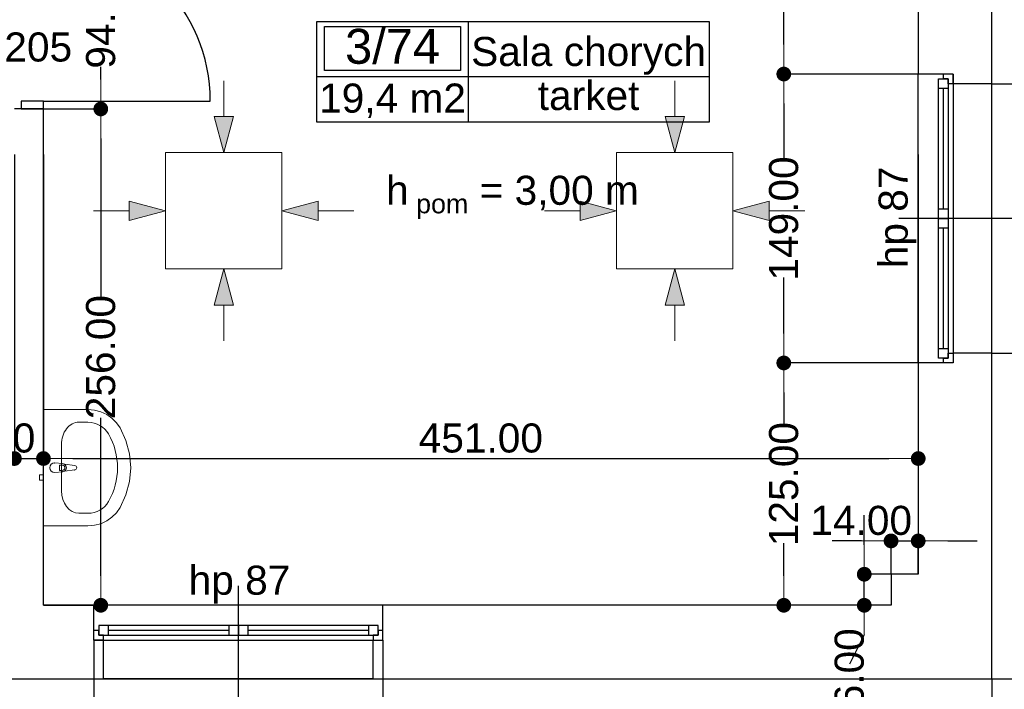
# Model space of a CAD drawing. Header units: millimetres. Extents: x -175445 to -20415, y -559200 to 231527.
# Tile 202 of 256: x -85513 to -80437, y -112920 to -109466. Entities that reach past the tile are written whole.
import ezdxf
from ezdxf.enums import TextEntityAlignment as Align

# ---------------------------------------------------------------- set-up
doc = ezdxf.new("R2010")
doc.units = ezdxf.units.MM
doc.header["$MEASUREMENT"] = 0
for name, color, linetype in [('Drzwi', 7, 'Continuous'), ('Linia', 7, 'Continuous'), ('Obiekt', 7, 'Continuous'), ('Okno', 7, 'Continuous'), ('Strefa', 7, 'Continuous'), ('Strop', 7, 'Continuous'), ('Słup', 7, 'Continuous'), ('Tekst', 7, 'Continuous'), ('Wymiary', 63, 'Continuous'), ('Ściana', 7, 'Continuous')]:
    doc.layers.add(name, color=color, linetype=linetype)
doc.styles.add('Arial', font='txt')
doc.styles.add('Times new roman', font='txt')
doc.dimstyles.new('GENERATED_STYLE__1', dxfattribs={"dimtxt": 150, "dimasz": 152, "dimexe": 0.18, "dimexo": 0, "dimgap": 0.09, "dimtad": 1, "dimtih": 1, "dimtoh": 1, "dimlfac": 0.1, "dimzin": 0, "dimdsep": 46, "dimtxsty": 'Arial', "dimblk": 'ARROWHEAD_11', "dimblk1": 'ARROWHEAD_11', "dimblk2": 'ARROWHEAD_11', "dimcen": 0.09, "dimclrd": 114, "dimclre": 114, "dimclrt": 114, "dimazin": 0, "dimtfac": 1, "dimtdec": 4, "dimtmove": 0, "dimatfit": 3, "dimfxl": 1, "dimtolj": 1, "dimtzin": 0, "dimarcsym": 0})
doc.dimstyles.new('GENERATED_STYLE__3', dxfattribs={"dimtxt": 150, "dimasz": 152, "dimexe": 0.18, "dimexo": 0, "dimgap": 0.09, "dimtad": 1, "dimlfac": 0.1, "dimzin": 0, "dimdsep": 46, "dimtxsty": 'Arial', "dimblk": 'ARROWHEAD_11', "dimblk1": 'ARROWHEAD_11', "dimblk2": 'ARROWHEAD_11', "dimcen": 0.09, "dimclrd": 114, "dimclre": 114, "dimclrt": 114, "dimazin": 0, "dimtfac": 1, "dimtdec": 4, "dimtmove": 2, "dimatfit": 3, "dimfxl": 1, "dimtolj": 1, "dimtzin": 0, "dimarcsym": 0})

# ---------------------------------------------------------------- blocks, each defined once
blk = doc.blocks.new('Sala chorych_3_74_76', base_point=(-77508.7, 19157.3))
at = {"layer": 'Strefa'}
for p, q in [((-78287.8, 19440.2), (-76266, 19440.2)), ((-78287.8, 18921.6), (-78287.8, 19440.2)), ((-78248.8, 19414.3), (-77547.7, 19414.3)), ((-78248.8, 19188), (-78248.8, 19414.3)), ((-77547.7, 19414.3), (-77547.7, 19188)), ((-77508.7, 19440.2), (-77508.7, 18921.6)), ((-76266, 19440.2), (-76266, 18921.6)), ((-78287.8, 19157.3), (-76266, 19157.3)), ((-77547.7, 19188), (-78248.8, 19188)), ((-76266, 18921.6), (-78287.8, 18921.6))]:
    blk.add_line(p, q, dxfattribs=at)
at = {"layer": 'Strefa', "style": 'Arial'}
for tag, height, p in [('ROOM_NUMBER', 180, (-77898.2, 19312.3)), ('ROOM_NAME', 150, (-76887.4, 19285.7)), ('floor_f', 150, (-76887.4, 19058.7)), ('ROOM_CALC_AREA', 150, (-77898.2, 19045.3))]:
    blk.add_attdef(tag, text='', height=height, dxfattribs=at).set_placement(p, align=Align.MIDDLE_CENTER)
blk = doc.blocks.new('ARROWHEAD_11')
at = {"color": 0, "linetype": 'Continuous', "lineweight": 0}
blk.add_line((0, 0), (-1, 0), dxfattribs=at)
at = {"color": 0, "linetype": 'Continuous', "lineweight": 0, "const_width": 0.25, "flags": 128}
blk.add_lwpolyline([(-0.125, 0, 1), (0.125, 0, 1)], format="xyb", close=True, dxfattribs=at)
blk = doc.blocks.new('*D3293')
at = {"layer": 'Defpoints', "color": 0}
for p in [(-85390.7, -109926.6), (-85095.1, -109926.6), (-85390.7, -112486.6)]:
    blk.add_point(p, dxfattribs=at)
at = {"layer": 'Wymiary', "color": 114, "lineweight": -2}
for p, q in [((-85390.7, -109926.6), (-85094.9, -109926.6)), ((-85095.1, -110078.6), (-85095.1, -110894.1)), ((-85095.1, -112334.6), (-85095.1, -111519.1)), ((-85390.7, -112486.6), (-85094.9, -112486.6))]:
    blk.add_line(p, q, dxfattribs=at)
at = {"layer": 'Wymiary', "color": 114, "lineweight": -2, "xscale": 152, "yscale": 152, "zscale": 152}
for p, rotation in [((-85095.1, -109926.6), 90), ((-85095.1, -112486.6), 270)]:
    blk.add_blockref('ARROWHEAD_11', p, dxfattribs=dict(at, rotation=rotation))
at = {"layer": 'Wymiary', "color": 114, "lineweight": 13, "insert": (-85095.1, -111206.6), "char_height": 150, "attachment_point": 5, "rotation": 90, "style": 'Arial'}
blk.add_mtext('\\A1;256.00', dxfattribs=at)
blk = doc.blocks.new('*D3294')
at = {"layer": 'Defpoints', "color": 0}
for p in [(-85390.7, -108986.6), (-85095.1, -108986.6), (-85390.7, -109926.6)]:
    blk.add_point(p, dxfattribs=at)
at = {"layer": 'Wymiary', "color": 114, "lineweight": -2}
for p, q in [((-85390.7, -108986.6), (-85094.9, -108986.6)), ((-85095.1, -109138.6), (-85095.1, -109203.7)), ((-85095.1, -109774.6), (-85095.1, -109709.5)), ((-85390.7, -109926.6), (-85094.9, -109926.6))]:
    blk.add_line(p, q, dxfattribs=at)
at = {"layer": 'Wymiary', "color": 114, "lineweight": -2, "xscale": 152, "yscale": 152, "zscale": 152}
for p, rotation in [((-85095.1, -108986.6), 90), ((-85095.1, -109926.6), 270)]:
    blk.add_blockref('ARROWHEAD_11', p, dxfattribs=dict(at, rotation=rotation))
at = {"layer": 'Wymiary', "color": 114, "lineweight": 13, "insert": (-85095.1, -109456.6), "char_height": 150, "attachment_point": 5, "rotation": 90, "style": 'Arial'}
blk.add_mtext('\\A1;94.00', dxfattribs=at)
blk = doc.blocks.new('*D3296')
at = {"layer": 'Defpoints', "color": 0}
for p in [(-81158.9, -112326.6), (-81020.7, -112326.6), (-81020.7, -112486.6)]:
    blk.add_point(p, dxfattribs=at)
at = {"layer": 'Wymiary', "color": 114, "lineweight": -2}
for p, q in [((-81158.9, -112174.6), (-81158.9, -112022.6)), ((-81020.7, -112326.6), (-81159.1, -112326.6)), ((-81158.9, -112486.6), (-81158.9, -112326.6)), ((-81020.7, -112486.6), (-81159.1, -112486.6)), ((-81158.9, -112638.6), (-81235.6, -112790.6))]:
    blk.add_line(p, q, dxfattribs=at)
at = {"layer": 'Wymiary', "color": 114, "lineweight": -2, "xscale": 152, "yscale": 152, "zscale": 152}
for p, rotation in [((-81158.9, -112326.6), 270), ((-81158.9, -112486.6), 90)]:
    blk.add_blockref('ARROWHEAD_11', p, dxfattribs=dict(at, rotation=rotation))
at = {"layer": 'Wymiary', "color": 114, "lineweight": 13, "insert": (-81235.6, -112867.3), "char_height": 150, "attachment_point": 5, "rotation": 90, "style": 'Arial'}
blk.add_mtext('\\A1;16.00', dxfattribs=at)
blk = doc.blocks.new('*D3297')
at = {"layer": 'Defpoints', "color": 0}
for p in [(-80880.7, -112154.7), (-81020.7, -112326.6), (-80880.7, -112326.6)]:
    blk.add_point(p, dxfattribs=at)
at = {"layer": 'Wymiary', "color": 114, "lineweight": -2}
for p, q in [((-81172.7, -112154.7), (-81324.7, -112154.7)), ((-81020.7, -112326.6), (-81020.7, -112154.5)), ((-81020.7, -112154.7), (-80880.7, -112154.7)), ((-80880.7, -112326.6), (-80880.7, -112154.5)), ((-80728.7, -112154.7), (-80576.7, -112154.7))]:
    blk.add_line(p, q, dxfattribs=at)
at = {"layer": 'Wymiary', "color": 114, "lineweight": -2, "xscale": 152, "yscale": 152, "zscale": 152}
blk.add_blockref('ARROWHEAD_11', (-81020.7, -112154.7), dxfattribs=at)
at = {"layer": 'Wymiary', "color": 114, "lineweight": -2, "xscale": 152, "yscale": 152, "zscale": 152, "rotation": 180}
blk.add_blockref('ARROWHEAD_11', (-80880.7, -112154.7), dxfattribs=at)
at = {"layer": 'Wymiary', "color": 114, "lineweight": 13, "insert": (-81174.6, -112049.7), "char_height": 150, "attachment_point": 5, "style": 'Arial'}
blk.add_mtext('\\A1;14.00', dxfattribs=at)
blk = doc.blocks.new('*D3298')
at = {"layer": 'Defpoints', "color": 0}
for p in [(-81573.8, -111236.6), (-80880.7, -111236.6), (-81020.7, -112486.6)]:
    blk.add_point(p, dxfattribs=at)
at = {"layer": 'Wymiary', "color": 114, "lineweight": -2}
for p, q in [((-80880.7, -111236.6), (-81574, -111236.6)), ((-81573.8, -111388.6), (-81573.8, -111557.5)), ((-81573.8, -112334.6), (-81573.8, -112165.7)), ((-81020.7, -112486.6), (-81574, -112486.6))]:
    blk.add_line(p, q, dxfattribs=at)
at = {"layer": 'Wymiary', "color": 114, "lineweight": -2, "xscale": 152, "yscale": 152, "zscale": 152}
for p, rotation in [((-81573.8, -111236.6), 90), ((-81573.8, -112486.6), 270)]:
    blk.add_blockref('ARROWHEAD_11', p, dxfattribs=dict(at, rotation=rotation))
at = {"layer": 'Wymiary', "color": 114, "lineweight": 13, "insert": (-81573.8, -111861.6), "char_height": 150, "attachment_point": 5, "rotation": 90, "style": 'Arial'}
blk.add_mtext('\\A1;125.00', dxfattribs=at)
blk = doc.blocks.new('*D3299')
at = {"layer": 'Defpoints', "color": 0}
for p in [(-81573.8, -109746.6), (-80880.7, -109746.6), (-80880.7, -111236.6)]:
    blk.add_point(p, dxfattribs=at)
at = {"layer": 'Wymiary', "color": 114, "lineweight": -2}
for p, q in [((-80880.7, -109746.6), (-81574, -109746.6)), ((-81573.8, -109898.6), (-81573.8, -110187.5)), ((-81573.8, -111084.6), (-81573.8, -110795.7)), ((-80880.7, -111236.6), (-81574, -111236.6))]:
    blk.add_line(p, q, dxfattribs=at)
at = {"layer": 'Wymiary', "color": 114, "lineweight": -2, "xscale": 152, "yscale": 152, "zscale": 152}
for p, rotation in [((-81573.8, -109746.6), 90), ((-81573.8, -111236.6), 270)]:
    blk.add_blockref('ARROWHEAD_11', p, dxfattribs=dict(at, rotation=rotation))
at = {"layer": 'Wymiary', "color": 114, "lineweight": 13, "insert": (-81573.8, -110491.6), "char_height": 150, "attachment_point": 5, "rotation": 90, "style": 'Arial'}
blk.add_mtext('\\A1;149.00', dxfattribs=at)
blk = doc.blocks.new('*D3300')
at = {"layer": 'Defpoints', "color": 0}
for p in [(-81573.8, -108336.6), (-80880.7, -108336.6), (-80880.7, -109746.6)]:
    blk.add_point(p, dxfattribs=at)
at = {"layer": 'Wymiary', "color": 114, "lineweight": -2}
for p, q in [((-80880.7, -108336.6), (-81574, -108336.6)), ((-81573.8, -108488.6), (-81573.8, -108737.5)), ((-81573.8, -109594.6), (-81573.8, -109345.7)), ((-80880.7, -109746.6), (-81574, -109746.6))]:
    blk.add_line(p, q, dxfattribs=at)
at = {"layer": 'Wymiary', "color": 114, "lineweight": -2, "xscale": 152, "yscale": 152, "zscale": 152}
for p, rotation in [((-81573.8, -108336.6), 90), ((-81573.8, -109746.6), 270)]:
    blk.add_blockref('ARROWHEAD_11', p, dxfattribs=dict(at, rotation=rotation))
at = {"layer": 'Wymiary', "color": 114, "lineweight": 13, "insert": (-81573.8, -109041.6), "char_height": 150, "attachment_point": 5, "rotation": 90, "style": 'Arial'}
blk.add_mtext('\\A1;141.00', dxfattribs=at)
blk = doc.blocks.new('*D3856')
at = {"layer": 'Defpoints', "color": 0}
for p in [(-85540.7, -110161.6), (-87770.7, -110931.6), (-85540.7, -111729.7)]:
    blk.add_point(p, dxfattribs=at)
at = {"layer": 'Wymiary', "color": 114, "lineweight": -2}
for p, q in [((-85540.7, -110161.6), (-85540.7, -111729.9)), ((-87770.7, -110931.6), (-87770.7, -111729.9)), ((-87618.7, -111729.7), (-85692.7, -111729.7))]:
    blk.add_line(p, q, dxfattribs=at)
at = {"layer": 'Wymiary', "color": 114, "lineweight": -2, "xscale": 152, "yscale": 152, "zscale": 152, "rotation": 180}
blk.add_blockref('ARROWHEAD_11', (-87770.7, -111729.7), dxfattribs=at)
at = {"layer": 'Wymiary', "color": 114, "lineweight": -2, "xscale": 152, "yscale": 152, "zscale": 152}
blk.add_blockref('ARROWHEAD_11', (-85540.7, -111729.7), dxfattribs=at)
at = {"layer": 'Wymiary', "color": 114, "lineweight": 13, "insert": (-86769.6, -111624.7), "char_height": 150, "attachment_point": 5, "style": 'Arial'}
blk.add_mtext('\\A1;223.00', dxfattribs=at)
blk = doc.blocks.new('*D3857')
at = {"layer": 'Defpoints', "color": 0}
for p in [(-85540.7, -110161.6), (-85390.7, -110161.6), (-85390.7, -111729.7)]:
    blk.add_point(p, dxfattribs=at)
at = {"layer": 'Wymiary', "color": 114, "lineweight": -2}
for p, q in [((-85540.7, -110161.6), (-85540.7, -111729.9)), ((-85390.7, -110161.6), (-85390.7, -111729.9)), ((-85692.7, -111729.7), (-85844.7, -111729.7)), ((-85540.7, -111729.7), (-85390.7, -111729.7)), ((-85238.7, -111729.7), (-85086.7, -111729.7))]:
    blk.add_line(p, q, dxfattribs=at)
at = {"layer": 'Wymiary', "color": 114, "lineweight": -2, "xscale": 152, "yscale": 152, "zscale": 152}
blk.add_blockref('ARROWHEAD_11', (-85540.7, -111729.7), dxfattribs=at)
at = {"layer": 'Wymiary', "color": 114, "lineweight": -2, "xscale": 152, "yscale": 152, "zscale": 152, "rotation": 180}
blk.add_blockref('ARROWHEAD_11', (-85390.7, -111729.7), dxfattribs=at)
at = {"layer": 'Wymiary', "color": 114, "lineweight": 13, "insert": (-85694.6, -111624.7), "char_height": 150, "attachment_point": 5, "style": 'Arial'}
blk.add_mtext('\\A1;15.00', dxfattribs=at)
blk = doc.blocks.new('*D3858')
at = {"layer": 'Defpoints', "color": 0}
for p in [(-85390.7, -110161.6), (-80880.7, -110161.6), (-80880.7, -111729.7)]:
    blk.add_point(p, dxfattribs=at)
at = {"layer": 'Wymiary', "color": 114, "lineweight": -2}
for p, q in [((-85390.7, -110161.6), (-85390.7, -111729.9)), ((-80880.7, -110161.6), (-80880.7, -111729.9)), ((-85238.7, -111729.7), (-81032.7, -111729.7))]:
    blk.add_line(p, q, dxfattribs=at)
at = {"layer": 'Wymiary', "color": 114, "lineweight": -2, "xscale": 152, "yscale": 152, "zscale": 152, "rotation": 180}
blk.add_blockref('ARROWHEAD_11', (-85390.7, -111729.7), dxfattribs=at)
at = {"layer": 'Wymiary', "color": 114, "lineweight": -2, "xscale": 152, "yscale": 152, "zscale": 152}
blk.add_blockref('ARROWHEAD_11', (-80880.7, -111729.7), dxfattribs=at)
at = {"layer": 'Wymiary', "color": 114, "lineweight": 13, "insert": (-83135.7, -111624.7), "char_height": 150, "attachment_point": 5, "style": 'Arial'}
blk.add_mtext('\\A1;451.00', dxfattribs=at)
blk = doc.blocks.new('*D3901')
at = {"layer": 'Defpoints', "color": 0}
for p in [(-88430.7, -112666.6), (-85130.7, -112666.6), (-85130.7, -115247.8)]:
    blk.add_point(p, dxfattribs=at)
at = {"layer": 'Wymiary', "color": 114, "lineweight": -2}
for p, q in [((-88430.7, -112666.6), (-88430.7, -115248)), ((-85130.7, -112666.6), (-85130.7, -115248)), ((-88278.7, -115247.8), (-85282.7, -115247.8))]:
    blk.add_line(p, q, dxfattribs=at)
at = {"layer": 'Wymiary', "color": 114, "lineweight": -2, "xscale": 152, "yscale": 152, "zscale": 152, "rotation": 180}
blk.add_blockref('ARROWHEAD_11', (-88430.7, -115247.8), dxfattribs=at)
at = {"layer": 'Wymiary', "color": 114, "lineweight": -2, "xscale": 152, "yscale": 152, "zscale": 152}
blk.add_blockref('ARROWHEAD_11', (-85130.7, -115247.8), dxfattribs=at)
at = {"layer": 'Wymiary', "color": 114, "lineweight": 13, "insert": (-86780.7, -115142.8), "char_height": 150, "attachment_point": 5, "style": 'Arial'}
blk.add_mtext('\\A1;330.00', dxfattribs=at)
blk = doc.blocks.new('*D3902')
at = {"layer": 'Defpoints', "color": 0}
for p in [(-85130.7, -112666.6), (-83640.7, -112666.6), (-83640.7, -115247.8)]:
    blk.add_point(p, dxfattribs=at)
at = {"layer": 'Wymiary', "color": 114, "lineweight": -2}
for p, q in [((-85130.7, -112666.6), (-85130.7, -115248)), ((-83640.7, -112666.6), (-83640.7, -115248)), ((-84978.7, -115247.8), (-83792.7, -115247.8))]:
    blk.add_line(p, q, dxfattribs=at)
at = {"layer": 'Wymiary', "color": 114, "lineweight": -2, "xscale": 152, "yscale": 152, "zscale": 152, "rotation": 180}
blk.add_blockref('ARROWHEAD_11', (-85130.7, -115247.8), dxfattribs=at)
at = {"layer": 'Wymiary', "color": 114, "lineweight": -2, "xscale": 152, "yscale": 152, "zscale": 152}
blk.add_blockref('ARROWHEAD_11', (-83640.7, -115247.8), dxfattribs=at)
at = {"layer": 'Wymiary', "color": 114, "lineweight": 13, "insert": (-84385.7, -115142.8), "char_height": 150, "attachment_point": 5, "style": 'Arial'}
blk.add_mtext('\\A1;149.00', dxfattribs=at)
blk = doc.blocks.new('*D3903')
at = {"layer": 'Defpoints', "color": 0}
for p in [(-83640.7, -112666.6), (-80500.7, -112866.6), (-80500.7, -115247.8)]:
    blk.add_point(p, dxfattribs=at)
at = {"layer": 'Wymiary', "color": 114, "lineweight": -2}
for p, q in [((-83640.7, -112666.6), (-83640.7, -115248)), ((-80500.7, -112866.6), (-80500.7, -115248)), ((-83488.7, -115247.8), (-80652.7, -115247.8))]:
    blk.add_line(p, q, dxfattribs=at)
at = {"layer": 'Wymiary', "color": 114, "lineweight": -2, "xscale": 152, "yscale": 152, "zscale": 152, "rotation": 180}
blk.add_blockref('ARROWHEAD_11', (-83640.7, -115247.8), dxfattribs=at)
at = {"layer": 'Wymiary', "color": 114, "lineweight": -2, "xscale": 152, "yscale": 152, "zscale": 152}
blk.add_blockref('ARROWHEAD_11', (-80500.7, -115247.8), dxfattribs=at)
at = {"layer": 'Wymiary', "color": 114, "lineweight": 13, "insert": (-82070.7, -115142.8), "char_height": 150, "attachment_point": 5, "style": 'Arial'}
blk.add_mtext('\\A1;314.00', dxfattribs=at)
blk = doc.blocks.new('*D3904')
at = {"layer": 'Defpoints', "color": 0}
for p in [(-73250.7, -108356.6), (-80500.7, -112866.6), (-73250.7, -115247.8)]:
    blk.add_point(p, dxfattribs=at)
at = {"layer": 'Wymiary', "color": 114, "lineweight": -2}
for p, q in [((-73250.7, -108356.6), (-73250.7, -115248)), ((-80500.7, -112866.6), (-80500.7, -115248)), ((-80348.7, -115247.8), (-73402.7, -115247.8))]:
    blk.add_line(p, q, dxfattribs=at)
at = {"layer": 'Wymiary', "color": 114, "lineweight": -2, "xscale": 152, "yscale": 152, "zscale": 152, "rotation": 180}
blk.add_blockref('ARROWHEAD_11', (-80500.7, -115247.8), dxfattribs=at)
at = {"layer": 'Wymiary', "color": 114, "lineweight": -2, "xscale": 152, "yscale": 152, "zscale": 152}
blk.add_blockref('ARROWHEAD_11', (-73250.7, -115247.8), dxfattribs=at)
at = {"layer": 'Wymiary', "color": 114, "lineweight": 13, "insert": (-76875.7, -115142.8), "char_height": 150, "attachment_point": 5, "style": 'Arial'}
blk.add_mtext('\\A1;725.00', dxfattribs=at)
blk = doc.blocks.new('*D3906')
at = {"layer": 'Defpoints', "color": 0}
for p in [(-80500.7, -112866.6), (-102220.7, -114276.6), (-80500.7, -115937.6)]:
    blk.add_point(p, dxfattribs=at)
at = {"layer": 'Wymiary', "color": 114, "lineweight": -2}
for p, q in [((-80500.7, -112866.6), (-80500.7, -115937.8)), ((-102220.7, -114276.6), (-102220.7, -115937.8)), ((-102068.7, -115937.6), (-80652.7, -115937.6))]:
    blk.add_line(p, q, dxfattribs=at)
at = {"layer": 'Wymiary', "color": 114, "lineweight": -2, "xscale": 152, "yscale": 152, "zscale": 152, "rotation": 180}
blk.add_blockref('ARROWHEAD_11', (-102220.7, -115937.6), dxfattribs=at)
at = {"layer": 'Wymiary', "color": 114, "lineweight": -2, "xscale": 152, "yscale": 152, "zscale": 152}
blk.add_blockref('ARROWHEAD_11', (-80500.7, -115937.6), dxfattribs=at)
at = {"layer": 'Wymiary', "color": 114, "lineweight": 13, "insert": (-91360.7, -115832.6), "char_height": 150, "attachment_point": 5, "style": 'Arial'}
blk.add_mtext('\\A1;2172.00', dxfattribs=at)
blk = doc.blocks.new('*D3907')
at = {"layer": 'Defpoints', "color": 0}
for p in [(-73250.7, -108356.6), (-80500.7, -112866.6), (-73250.7, -115937.6)]:
    blk.add_point(p, dxfattribs=at)
at = {"layer": 'Wymiary', "color": 114, "lineweight": -2}
for p, q in [((-73250.7, -108356.6), (-73250.7, -115937.8)), ((-80500.7, -112866.6), (-80500.7, -115937.8)), ((-80348.7, -115937.6), (-73402.7, -115937.6))]:
    blk.add_line(p, q, dxfattribs=at)
at = {"layer": 'Wymiary', "color": 114, "lineweight": -2, "xscale": 152, "yscale": 152, "zscale": 152, "rotation": 180}
blk.add_blockref('ARROWHEAD_11', (-80500.7, -115937.6), dxfattribs=at)
at = {"layer": 'Wymiary', "color": 114, "lineweight": -2, "xscale": 152, "yscale": 152, "zscale": 152}
blk.add_blockref('ARROWHEAD_11', (-73250.7, -115937.6), dxfattribs=at)
at = {"layer": 'Wymiary', "color": 114, "lineweight": 13, "insert": (-76875.7, -115832.6), "char_height": 150, "attachment_point": 5, "style": 'Arial'}
blk.add_mtext('\\A1;725.00', dxfattribs=at)
blk = doc.blocks.new('*D3912')
at = {"layer": 'Defpoints', "color": 0}
for p in [(-73250.7, -108356.6), (-147240.7, -114276.4), (-73250.7, -116369.7)]:
    blk.add_point(p, dxfattribs=at)
at = {"layer": 'Wymiary', "color": 114, "lineweight": -2}
for p, q in [((-73250.7, -108356.6), (-73250.7, -116369.9)), ((-147240.7, -114276.4), (-147240.7, -116369.9)), ((-147088.7, -116369.7), (-73402.7, -116369.7))]:
    blk.add_line(p, q, dxfattribs=at)
at = {"layer": 'Wymiary', "color": 114, "lineweight": -2, "xscale": 152, "yscale": 152, "zscale": 152, "rotation": 180}
blk.add_blockref('ARROWHEAD_11', (-147240.7, -116369.7), dxfattribs=at)
at = {"layer": 'Wymiary', "color": 114, "lineweight": -2, "xscale": 152, "yscale": 152, "zscale": 152}
blk.add_blockref('ARROWHEAD_11', (-73250.7, -116369.7), dxfattribs=at)
at = {"layer": 'Wymiary', "color": 114, "lineweight": 13, "insert": (-110245.7, -116264.7), "char_height": 150, "attachment_point": 5, "style": 'Arial'}
blk.add_mtext('\\A1;7399.00', dxfattribs=at)
blk = doc.blocks.new('*D3920')
at = {"layer": 'Defpoints', "color": 0}
for p in [(-80500.7, -111186.6), (-79382.1, -111186.6), (-80500.7, -112866.6)]:
    blk.add_point(p, dxfattribs=at)
at = {"layer": 'Wymiary', "color": 114, "lineweight": -2}
for p, q in [((-80500.7, -111186.6), (-79381.9, -111186.6)), ((-79382.1, -111338.6), (-79382.1, -111722.5)), ((-79382.1, -112714.6), (-79382.1, -112330.7)), ((-80500.7, -112866.6), (-79381.9, -112866.6))]:
    blk.add_line(p, q, dxfattribs=at)
at = {"layer": 'Wymiary', "color": 114, "lineweight": -2, "xscale": 152, "yscale": 152, "zscale": 152}
for p, rotation in [((-79382.1, -111186.6), 90), ((-79382.1, -112866.6), 270)]:
    blk.add_blockref('ARROWHEAD_11', p, dxfattribs=dict(at, rotation=rotation))
at = {"layer": 'Wymiary', "color": 114, "lineweight": 13, "insert": (-79382.1, -112026.6), "char_height": 150, "attachment_point": 5, "rotation": 90, "style": 'Arial'}
blk.add_mtext('\\A1;168.00', dxfattribs=at)
blk = doc.blocks.new('*D3921')
at = {"layer": 'Defpoints', "color": 0}
for p in [(-80500.7, -109796.6), (-79382.1, -109796.6), (-80500.7, -111186.6)]:
    blk.add_point(p, dxfattribs=at)
at = {"layer": 'Wymiary', "color": 114, "lineweight": -2}
for p, q in [((-80500.7, -109796.6), (-79381.9, -109796.6)), ((-79382.1, -109948.6), (-79382.1, -110187.5)), ((-79382.1, -111034.6), (-79382.1, -110795.7)), ((-80500.7, -111186.6), (-79381.9, -111186.6))]:
    blk.add_line(p, q, dxfattribs=at)
at = {"layer": 'Wymiary', "color": 114, "lineweight": -2, "xscale": 152, "yscale": 152, "zscale": 152}
for p, rotation in [((-79382.1, -109796.6), 90), ((-79382.1, -111186.6), 270)]:
    blk.add_blockref('ARROWHEAD_11', p, dxfattribs=dict(at, rotation=rotation))
at = {"layer": 'Wymiary', "color": 114, "lineweight": 13, "insert": (-79382.1, -110491.6), "char_height": 150, "attachment_point": 5, "rotation": 90, "style": 'Arial'}
blk.add_mtext('\\A1;139.00', dxfattribs=at)
blk = doc.blocks.new('*D3922')
at = {"layer": 'Defpoints', "color": 0}
for p in [(-80500.7, -108356.6), (-79382.1, -108356.6), (-80500.7, -109796.6)]:
    blk.add_point(p, dxfattribs=at)
at = {"layer": 'Wymiary', "color": 114, "lineweight": -2}
for p, q in [((-80500.7, -108356.6), (-79381.9, -108356.6)), ((-79382.1, -108508.6), (-79382.1, -108772.5)), ((-79382.1, -109644.6), (-79382.1, -109380.8)), ((-80500.7, -109796.6), (-79381.9, -109796.6))]:
    blk.add_line(p, q, dxfattribs=at)
at = {"layer": 'Wymiary', "color": 114, "lineweight": -2, "xscale": 152, "yscale": 152, "zscale": 152}
for p, rotation in [((-79382.1, -108356.6), 90), ((-79382.1, -109796.6), 270)]:
    blk.add_blockref('ARROWHEAD_11', p, dxfattribs=dict(at, rotation=rotation))
at = {"layer": 'Wymiary', "color": 114, "lineweight": 13, "insert": (-79382.1, -109076.6), "char_height": 150, "attachment_point": 5, "rotation": 90, "style": 'Arial'}
blk.add_mtext('\\A1;144.00', dxfattribs=at)
blk = doc.blocks.new('*D3923')
at = {"layer": 'Defpoints', "color": 0}
for p in [(-80500.7, -108356.6), (-79047.4, -108356.6), (-80500.7, -112866.6)]:
    blk.add_point(p, dxfattribs=at)
at = {"layer": 'Wymiary', "color": 114, "lineweight": -2}
for p, q in [((-80500.7, -108356.6), (-79047.3, -108356.6)), ((-79047.4, -108508.6), (-79047.4, -110297.4)), ((-79047.4, -112714.6), (-79047.4, -110925.8)), ((-80500.7, -112866.6), (-79047.3, -112866.6))]:
    blk.add_line(p, q, dxfattribs=at)
at = {"layer": 'Wymiary', "color": 114, "lineweight": -2, "xscale": 152, "yscale": 152, "zscale": 152}
for p, rotation in [((-79047.4, -108356.6), 90), ((-79047.4, -112866.6), 270)]:
    blk.add_blockref('ARROWHEAD_11', p, dxfattribs=dict(at, rotation=rotation))
at = {"layer": 'Wymiary', "color": 114, "lineweight": 13, "insert": (-79047.4, -110611.6), "char_height": 150, "attachment_point": 5, "rotation": 90, "style": 'Arial'}
blk.add_mtext('\\A1;451.00', dxfattribs=at)

msp = doc.modelspace()

# ---------------------------------------------------------------- hatches: boundary and pattern name
at = {"layer": 'Linia', "linetype": 'Continuous', "lineweight": 13}
for points in [[(-84460.617, -110151.53), (-84410.368, -109964.994), (-84510.368, -109964.861)], [(-82136.037, -110151.53), (-82085.788, -109964.994), (-82185.788, -109964.861)], [(-84761.817, -110451.529), (-84948.419, -110401.529), (-84948.419, -110501.529)], [(-84161.017, -110451.529), (-83974.414, -110501.529), (-83974.414, -110401.529)], [(-82437.237, -110451.529), (-82623.84, -110401.529), (-82623.84, -110501.529)], [(-81836.437, -110451.529), (-81649.835, -110501.529), (-81649.835, -110401.529)], [(-84460.617, -110751.529), (-84510.368, -110938.198), (-84410.368, -110938.065)], [(-82136.037, -110751.529), (-82185.788, -110938.198), (-82085.788, -110938.065)]]:
    msp.add_hatch(color=150, dxfattribs=at).paths.add_polyline_path(points)

# ---------------------------------------------------------------- linework, layer by layer
at = {"layer": 'Drzwi'}
for p, q in [((-85390.722, -109886.604), (-85505.722, -109886.604)), ((-85505.722, -109886.604), (-85505.722, -109926.604)), ((-85390.722, -109926.604), (-85390.722, -109886.604)), ((-85390.722, -109886.604), (-84530.722, -109886.604)), ((-85505.722, -109926.604), (-85390.722, -109926.604)), ((-85390.722, -109926.604), (-85505.722, -109926.604))]:
    msp.add_line(p, q, dxfattribs=at)
msp.add_arc((-85390.722, -109886.604), 860, 0, 90, dxfattribs=at)
at = {"layer": 'Linia', "color": 150, "lineweight": 13}
for p, q in [((-84460.122, -109781.155), (-84460.368, -109964.927)), ((-82135.543, -109781.155), (-82135.788, -109964.927)), ((-84460.617, -110151.53), (-84510.368, -109964.861)), ((-84510.368, -109964.861), (-84410.368, -109964.994)), ((-84460.617, -110151.53), (-84410.368, -109964.994)), ((-82136.037, -110151.53), (-82185.788, -109964.861)), ((-82185.788, -109964.861), (-82085.788, -109964.994)), ((-82136.037, -110151.53), (-82085.788, -109964.994)), ((-84161.017, -110151.929), (-84761.017, -110151.929)), ((-84761.017, -110151.929), (-84761.017, -110751.129)), ((-84161.017, -110751.129), (-84161.017, -110151.929)), ((-81836.437, -110151.929), (-82436.437, -110151.929)), ((-82436.437, -110151.929), (-82436.437, -110751.129)), ((-81836.437, -110751.129), (-81836.437, -110151.929)), ((-84761.817, -110451.529), (-84948.419, -110401.529)), ((-84948.419, -110501.529), (-84948.419, -110401.529)), ((-84161.017, -110451.529), (-83974.414, -110401.529)), ((-83974.414, -110401.529), (-83974.414, -110501.529)), ((-82437.237, -110451.529), (-82623.84, -110401.529)), ((-82623.84, -110501.529), (-82623.84, -110401.529)), ((-81836.437, -110451.529), (-81649.835, -110401.529)), ((-81649.835, -110401.529), (-81649.835, -110501.529)), ((-85132.192, -110451.529), (-84948.419, -110451.529)), ((-84761.817, -110451.529), (-84948.419, -110501.529)), ((-84161.017, -110451.529), (-83974.414, -110501.529)), ((-83790.642, -110451.529), (-83974.414, -110451.529)), ((-82807.612, -110451.529), (-82623.84, -110451.529)), ((-82437.237, -110451.529), (-82623.84, -110501.529)), ((-81836.437, -110451.529), (-81649.835, -110501.529)), ((-81466.062, -110451.529), (-81649.835, -110451.529)), ((-84761.017, -110751.929), (-84161.017, -110751.929)), ((-84460.617, -110751.529), (-84510.368, -110938.198)), ((-84460.617, -110751.529), (-84410.368, -110938.065)), ((-82436.437, -110751.929), (-81836.437, -110751.929)), ((-82136.037, -110751.529), (-82185.788, -110938.198)), ((-82136.037, -110751.529), (-82085.788, -110938.065)), ((-84410.368, -110938.065), (-84510.368, -110938.198)), ((-84460.122, -111121.904), (-84460.368, -110938.131)), ((-82085.788, -110938.065), (-82185.788, -110938.198)), ((-82135.543, -111121.904), (-82135.788, -110938.131))]:
    msp.add_line(p, q, dxfattribs=at)
at = {"layer": 'Obiekt'}
for p, q in [((-80200.722, -110491.604), (-80980.722, -110491.604)), ((-84385.722, -113166.604), (-84385.722, -112386.604))]:
    msp.add_line(p, q, dxfattribs=at)
at = {"layer": 'Obiekt', "color": 8, "lineweight": 5}
for p, q in [((-85390.762, -112077.134), (-85390.762, -111477.134)), ((-85390.762, -111477.134), (-85161.671, -111477.134)), ((-85161.671, -111477.134), (-85127.949, -111480.029)), ((-85127.949, -111480.029), (-85095.305, -111488.621)), ((-85095.305, -111488.621), (-85064.782, -111502.635)), ((-85064.782, -111502.635), (-85037.355, -111521.625)), ((-85037.355, -111521.625), (-85013.902, -111544.982)), ((-85207.489, -111542.351), (-85161.671, -111542.351)), ((-85013.902, -111544.982), (-84995.171, -111571.96)), ((-84995.171, -111571.96), (-84965.23, -111637.152)), ((-85298.444, -111895.96), (-85298.444, -111658.308)), ((-84965.23, -111637.152), (-84946.931, -111706.172)), ((-85410.762, -111713.634), (-85390.762, -111713.634)), ((-85410.762, -111740.634), (-85410.762, -111713.634)), ((-85390.762, -111713.634), (-85390.762, -111740.634)), ((-84946.931, -111706.172), (-84940.775, -111777.134)), ((-85390.762, -111740.634), (-85410.762, -111740.634)), ((-85333.444, -111752.134), (-85291.491, -111756.134)), ((-85293.663, -111763.534), (-85308.533, -111763.534)), ((-85308.533, -111763.534), (-85308.533, -111790.734)), ((-85281.977, -111759.404), (-85229.044, -111766.034)), ((-84940.775, -111777.134), (-84946.931, -111848.095)), ((-85410.762, -111813.634), (-85390.762, -111813.634)), ((-85410.762, -111840.634), (-85410.762, -111813.634)), ((-85390.762, -111813.634), (-85390.762, -111840.634)), ((-85291.491, -111798.134), (-85333.444, -111802.134)), ((-85308.533, -111790.734), (-85293.663, -111790.734)), ((-85229.044, -111788.234), (-85281.977, -111794.864)), ((-85390.762, -111840.634), (-85410.762, -111840.634)), ((-84946.931, -111848.095), (-84965.23, -111917.116)), ((-84965.23, -111917.116), (-84995.171, -111982.308)), ((-84995.171, -111982.308), (-85013.902, -112009.286)), ((-85207.489, -112011.917), (-85161.671, -112011.917)), ((-85037.355, -112032.643), (-85064.782, -112051.632)), ((-85013.902, -112009.286), (-85037.355, -112032.643)), ((-85161.671, -112077.134), (-85390.762, -112077.134)), ((-85127.949, -112074.239), (-85161.671, -112077.134)), ((-85095.305, -112065.647), (-85127.949, -112074.239)), ((-85064.782, -112051.632), (-85095.305, -112065.647))]:
    msp.add_line(p, q, dxfattribs=at)
for centre, radius, start, end in [((-85333.444, -111777.134), 25, 90, 270), ((-85293.663, -111777.134), 13.6, 270, 90), ((-85293.391, -111777.134), 21.086, 57.228975, 84.830393), ((-85293.391, -111777.134), 21.086, 302.771025, 57.228975), ((-85230.434, -111777.134), 11.187, 277.138925, 82.861075), ((-85293.391, -111777.134), 21.086, 275.169607, 302.771025)]:
    msp.add_arc(centre, radius, start, end, dxfattribs=at)
for centre, major_axis, ratio, start_param, end_param in [((-85207.489, -111658.438), (0, 116.066), 0.78364566, 0, 1.57079633), ((-85161.671, -111658.282), (121.2, 0), 0.95652174, 0.49697483, 1.57079633), ((-85390.762, -111777.134), (381.818, 0), 0.95652174, 5.78621047, 6.78016015), ((-85207.489, -111895.83), (0, 116.066), 0.78364566, 1.57079633, 3.14159265), ((-85161.671, -111895.986), (121.2, 0), 0.95652174, 4.71238898, 5.78621048)]:
    msp.add_ellipse(centre, major_axis=major_axis, ratio=ratio, start_param=start_param, end_param=end_param, dxfattribs=at)
for p in [(-85333.444, -111752.134), (-85281.977, -111759.404), (-85291.491, -111798.134), (-85229.044, -111788.234)]:
    msp.add_point(p, dxfattribs=at)
at = {"layer": 'Okno'}
for p, q in [((-80880.722, -111236.604), (-80880.722, -109746.604)), ((-80750.722, -109771.604), (-80750.722, -109746.604)), ((-80700.722, -109746.604), (-80750.722, -109746.604)), ((-80700.722, -109746.604), (-80700.722, -109796.604)), ((-80700.722, -109796.604), (-80700.722, -109746.604)), ((-80775.722, -109821.604), (-80775.722, -109771.604)), ((-80775.722, -109771.604), (-80725.722, -109771.604)), ((-80725.722, -109771.604), (-80750.722, -109771.604)), ((-80725.722, -109796.604), (-80725.722, -109771.604)), ((-80725.722, -109771.604), (-80725.722, -109821.604)), ((-80700.722, -109796.604), (-80725.722, -109796.604)), ((-80700.722, -109796.604), (-80700.722, -110491.604)), ((-80500.722, -111186.604), (-80500.722, -109796.604)), ((-80775.722, -110441.604), (-80775.722, -109821.604)), ((-80725.722, -109821.604), (-80775.722, -109821.604)), ((-80775.722, -110441.604), (-80775.722, -109821.604)), ((-80750.722, -110441.604), (-80750.722, -109821.604)), ((-80725.722, -109821.604), (-80725.722, -110441.604)), ((-80775.722, -110491.604), (-80775.722, -110441.604)), ((-80775.722, -110441.604), (-80725.722, -110441.604)), ((-80725.722, -110441.604), (-80725.722, -110491.604)), ((-80775.722, -110541.604), (-80775.722, -110491.604)), ((-80775.722, -110491.604), (-80725.722, -110491.604)), ((-80725.722, -110491.604), (-80775.722, -110491.604)), ((-80725.722, -110491.604), (-80725.722, -110541.604)), ((-80700.722, -110491.604), (-80700.722, -111186.604)), ((-80775.722, -111161.604), (-80775.722, -110541.604)), ((-80725.722, -110541.604), (-80775.722, -110541.604)), ((-80775.722, -111161.604), (-80775.722, -110541.604)), ((-80750.722, -111161.604), (-80750.722, -110541.604)), ((-80725.722, -110541.604), (-80725.722, -111161.604)), ((-80775.722, -111211.604), (-80775.722, -111161.604)), ((-80775.722, -111161.604), (-80725.722, -111161.604)), ((-80725.722, -111161.604), (-80725.722, -111211.604)), ((-80725.722, -111211.604), (-80775.722, -111211.604)), ((-80750.722, -111236.604), (-80750.722, -111211.604)), ((-80750.722, -111211.604), (-80725.722, -111211.604)), ((-80725.722, -111211.604), (-80725.722, -111186.604)), ((-80725.722, -111186.604), (-80700.722, -111186.604)), ((-80700.722, -111186.604), (-80700.722, -111236.604)), ((-80700.722, -111186.604), (-80700.722, -111236.604)), ((-80700.722, -111236.604), (-80750.722, -111236.604)), ((-83640.722, -112486.604), (-85130.722, -112486.604)), ((-85055.722, -112591.604), (-85105.722, -112591.604)), ((-85105.722, -112591.604), (-85105.722, -112641.604)), ((-84435.722, -112591.604), (-85055.722, -112591.604)), ((-85055.722, -112641.604), (-85055.722, -112591.604)), ((-84435.722, -112591.604), (-85055.722, -112591.604)), ((-84385.722, -112591.604), (-84435.722, -112591.604)), ((-84435.722, -112591.604), (-84435.722, -112641.604)), ((-84335.722, -112591.604), (-84385.722, -112591.604)), ((-84385.722, -112591.604), (-84385.722, -112641.604)), ((-84385.722, -112641.604), (-84385.722, -112591.604)), ((-83715.722, -112591.604), (-84335.722, -112591.604)), ((-84335.722, -112641.604), (-84335.722, -112591.604)), ((-83715.722, -112591.604), (-84335.722, -112591.604)), ((-83665.722, -112591.604), (-83715.722, -112591.604)), ((-83715.722, -112591.604), (-83715.722, -112641.604)), ((-83665.722, -112641.604), (-83665.722, -112591.604)), ((-85105.722, -112616.604), (-85130.722, -112616.604)), ((-85130.722, -112666.604), (-85130.722, -112616.604)), ((-85105.722, -112641.604), (-85105.722, -112616.604)), ((-85080.722, -112641.604), (-85105.722, -112641.604)), ((-85105.722, -112641.604), (-85055.722, -112641.604)), ((-85080.722, -112666.604), (-85080.722, -112641.604)), ((-84435.722, -112616.604), (-85055.722, -112616.604)), ((-85055.722, -112641.604), (-84435.722, -112641.604)), ((-84435.722, -112641.604), (-84385.722, -112641.604)), ((-84385.722, -112641.604), (-84335.722, -112641.604)), ((-83715.722, -112616.604), (-84335.722, -112616.604)), ((-84335.722, -112641.604), (-83715.722, -112641.604)), ((-83715.722, -112641.604), (-83665.722, -112641.604)), ((-83665.722, -112641.604), (-83690.722, -112641.604)), ((-83690.722, -112641.604), (-83690.722, -112666.604)), ((-83640.722, -112616.604), (-83665.722, -112616.604)), ((-83665.722, -112616.604), (-83665.722, -112641.604)), ((-83640.722, -112666.604), (-83640.722, -112616.604)), ((-85130.722, -112666.604), (-85080.722, -112666.604)), ((-85080.722, -112666.604), (-85130.722, -112666.604)), ((-85080.722, -112666.604), (-84385.722, -112666.604)), ((-84385.722, -112666.604), (-83690.722, -112666.604)), ((-83690.722, -112666.604), (-83640.722, -112666.604)), ((-83690.722, -112666.604), (-83640.722, -112666.604)), ((-83690.722, -112866.604), (-85080.722, -112866.604))]:
    msp.add_line(p, q, dxfattribs=at)
at = {"layer": 'Strop', "flags": 128}
msp.add_lwpolyline([(-145950.766, -114276.565), (-102220.766, -114276.565), (-102220.766, -112869.769), (-102220.766, -112866.565), (-86970.765, -112866.565), (-80500.722, -112866.565), (-80500.722, -108356.645), (-73250.715, -108356.645), (-73250.715, -107080.605), (-73250.715, -105060.605), (-73250.715, -104443.284, 0.03196361), (-87766.262, -96042.647, 0.00052298), (-87996.035, -95934.358, 0.00198881), (-88871.874, -95526.952, 0.03139835), (-102840.651, -90213.64, 0.034913), (-120656.111, -86030.364), (-120656.106, -86030.333), (-120656.209, -86030.316, 0.0261473), (-131693.029, -84820.632), (-135966.978, -84618.624, 0.0060186)], format="xyb", dxfattribs=at)
at = {"layer": 'Słup'}
for p, q in [((-80880.722, -112326.604), (-81020.722, -112326.604)), ((-81020.722, -112326.604), (-81020.722, -112486.604))]:
    msp.add_line(p, q, dxfattribs=at)
at = {"layer": 'Ściana'}
for p, q in [((-80750.722, -109746.604), (-80880.722, -109746.604)), ((-80700.722, -109746.604), (-80750.722, -109746.604)), ((-80700.722, -109796.604), (-80700.722, -109746.604)), ((-80500.722, -109796.604), (-80700.722, -109796.604)), ((-85505.722, -109926.604), (-85540.722, -109926.604)), ((-85390.722, -109926.604), (-85505.722, -109926.604)), ((-80500.722, -111186.604), (-80700.722, -111186.604)), ((-80700.722, -111186.604), (-80700.722, -111236.604)), ((-80750.722, -111236.604), (-80880.722, -111236.604)), ((-80700.722, -111236.604), (-80750.722, -111236.604)), ((-85130.722, -112616.604), (-85130.722, -112486.604)), ((-83640.722, -112616.604), (-83640.722, -112486.604)), ((-85130.722, -112666.604), (-85130.722, -112616.604)), ((-83640.722, -112666.604), (-83640.722, -112616.604)), ((-85080.722, -112666.604), (-85130.722, -112666.604)), ((-85080.722, -112866.604), (-85080.722, -112666.604)), ((-83690.722, -112866.604), (-83690.722, -112666.604)), ((-83690.722, -112666.604), (-83640.722, -112666.604))]:
    msp.add_line(p, q, dxfattribs=at)
at = {"layer": 'Ściana', "flags": 128}
for points in [[(-80880.722, -108336.604), (-80880.722, -109746.604)], [(-80500.722, -109796.604), (-80500.722, -108356.645)], [(-85390.722, -112486.604), (-85390.722, -109926.604)], [(-80500.722, -112866.604), (-80500.722, -111186.604)], [(-80880.722, -111236.604), (-80880.722, -112326.604)], [(-85130.722, -112486.604), (-85390.722, -112486.604)], [(-81020.722, -112486.604), (-83640.722, -112486.604)], [(-88480.722, -112866.604), (-85080.722, -112866.604)], [(-83690.722, -112866.604), (-80500.722, -112866.604)]]:
    msp.add_lwpolyline(points, dxfattribs=at)

# ---------------------------------------------------------------- block references
at = {"layer": 'Strefa'}
ref = msp.add_blockref('Sala chorych_3_74_76', (-83201.472, -109758.547), dxfattribs=at)
ref.add_attrib('ROOM_NAME', 'Sala chorych', dxfattribs={"color": 7, "height": 150, "style": 'Arial'}).set_placement((-82580.108, -109630.147), align=Align.MIDDLE_CENTER)
ref.add_attrib('ROOM_NUMBER', '3/74', dxfattribs={"color": 7, "height": 180, "style": 'Arial'}).set_placement((-83590.992, -109603.599), align=Align.MIDDLE_CENTER)
ref.add_attrib('ROOM_CALC_AREA', '19,4 m2', dxfattribs={"color": 7, "height": 150, "style": 'Arial'}).set_placement((-83590.992, -109870.601), align=Align.MIDDLE_CENTER)
ref.add_attrib('floor_f', 'tarket', dxfattribs={"color": 7, "height": 150, "style": 'Arial'}).set_placement((-82580.108, -109857.23), align=Align.MIDDLE_CENTER)

# ---------------------------------------------------------------- texts
at = {"layer": 'Obiekt', "char_height": 150, "attachment_point": 7, "style": 'Arial'}
for s, insert in [('\\A1;{\\fArial|b0|i0|c238|p38;205}', (-85592.383, -109684.072)), ('\\A1;{\\fArial|b0|i0|c238|p38;hp 87}', (-84642.18, -112477.437))]:
    msp.add_mtext(s, dxfattribs=dict(at, insert=insert))
at = {"layer": 'Obiekt', "insert": (-80889.888, -110748.062), "char_height": 150, "attachment_point": 7, "rotation": 90, "style": 'Arial'}
msp.add_mtext('\\A1;{\\fArial|b0|i0|c238|p38;hp 87}', dxfattribs=at)
at = {"layer": 'Tekst', "insert": (-82972.635, -110227.306), "char_height": 150, "attachment_point": 2, "style": 'Times new roman'}
msp.add_mtext('\\A1;{\\fArial|b0|i0|c0|p38;h\\fArial|b0|i0|c0|p38;\\A1{\\H.66x;\\S ^  pom;}\\fArial|b0|i0|c0|p38; = 3,00 m}', dxfattribs=at)

# ---------------------------------------------------------------- dimensions: what is measured, and where the dimension line sits
at = {"layer": 'Wymiary', "color": 114, "lineweight": 13}
for base, p1, p2, picture, middle in [((-81573.796, -108336.604), (-80880.722, -109746.604), (-80880.722, -108336.604), '*D3300', (-81573.796, -109041.604)), ((-79382.067, -108356.645), (-80500.722, -109796.604), (-80500.722, -108356.645), '*D3922', (-79382.067, -109076.625)), ((-79047.45, -108356.645), (-80500.722, -112866.604), (-80500.722, -108356.645), '*D3923', (-79047.45, -110611.625)), ((-85095.109, -108986.604), (-85390.722, -109926.604), (-85390.722, -108986.604), '*D3294', (-85095.109, -109456.604)), ((-81573.796, -109746.604), (-80880.722, -111236.604), (-80880.722, -109746.604), '*D3299', (-81573.796, -110491.604)), ((-79382.067, -109796.604), (-80500.722, -111186.604), (-80500.722, -109796.604), '*D3921', (-79382.067, -110491.604)), ((-85095.109, -109926.604), (-85390.722, -112486.604), (-85390.722, -109926.604), '*D3293', (-85095.109, -111206.604)), ((-79382.067, -111186.604), (-80500.722, -112866.604), (-80500.722, -111186.604), '*D3920', (-79382.067, -112026.604)), ((-81573.796, -111236.604), (-81020.722, -112486.604), (-80880.722, -111236.604), '*D3298', (-81573.796, -111861.604)), ((-81158.904, -112326.604), (-81020.722, -112486.604), (-81020.722, -112326.604), '*D3296', (-81235.58, -112867.28))]:
    dim = msp.add_linear_dim(base=base, p1=p1, p2=p2, angle=90, dimstyle='GENERATED_STYLE__1', dxfattribs=at)
    dim.commit()
    dim.dimension.update_dxf_attribs({"geometry": picture, "text_midpoint": middle, "dimtype": 160, "text_rotation": 90})
for base, p1, p2, picture, middle in [((-73250.715, -116369.739), (-147240.722, -114276.449), (-73250.715, -108356.645), '*D3912', (-110245.718, -116264.739)), ((-73250.715, -115247.817), (-80500.722, -112866.604), (-73250.715, -108356.645), '*D3904', (-76875.719, -115142.817)), ((-73250.715, -115937.59), (-80500.722, -112866.604), (-73250.715, -108356.645), '*D3907', (-76875.719, -115832.59)), ((-85540.722, -111729.713), (-87770.722, -110931.604), (-85540.722, -110161.604), '*D3856', (-86769.551, -111624.713)), ((-85390.722, -111729.713), (-85540.722, -110161.604), (-85390.722, -110161.604), '*D3857', (-85694.551, -111624.713)), ((-80880.722, -111729.713), (-85390.722, -110161.604), (-80880.722, -110161.604), '*D3858', (-83135.722, -111624.713)), ((-80880.722, -112154.68), (-81020.722, -112326.604), (-80880.722, -112326.604), '*D3297', (-81174.551, -112049.68)), ((-85130.722, -115247.817), (-88430.722, -112666.604), (-85130.722, -112666.604), '*D3901', (-86780.722, -115142.817)), ((-83640.722, -115247.817), (-85130.722, -112666.604), (-83640.722, -112666.604), '*D3902', (-84385.722, -115142.817)), ((-80500.722, -115247.817), (-83640.722, -112666.604), (-80500.722, -112866.604), '*D3903', (-82070.722, -115142.817)), ((-80500.722, -115937.59), (-102220.722, -114276.604), (-80500.722, -112866.604), '*D3906', (-91360.722, -115832.59))]:
    dim = msp.add_linear_dim(base=base, p1=p1, p2=p2, dimstyle='GENERATED_STYLE__3', dxfattribs=at)
    dim.commit()
    dim.dimension.update_dxf_attribs({"geometry": picture, "text_midpoint": middle, "dimtype": 160})

doc.saveas('drawing.dxf')
